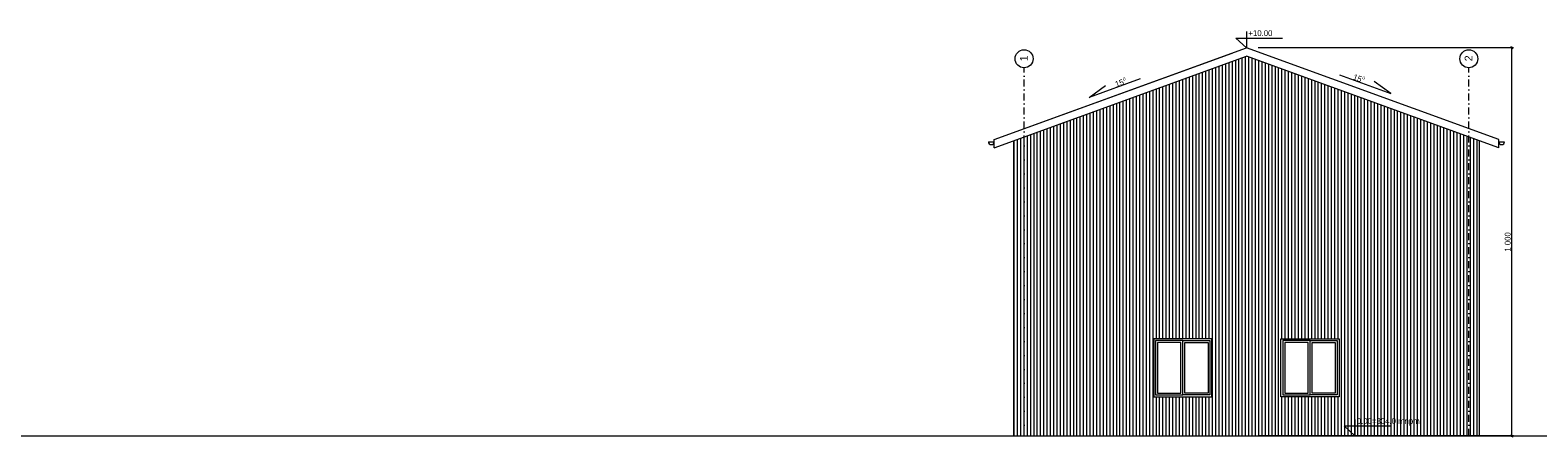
# Model space of a CAD drawing. Header units: millimetres. Extents: x 11479 to 267313, y -37752 to -26280.
# Tile 3 of 4: x 140942 to 179794, y -37752 to -27265. Entities that reach past the tile are written whole.
import ezdxf

# ---------------------------------------------------------------- set-up
doc = ezdxf.new("R2010")
doc.units = ezdxf.units.MM
doc.header["$MEASUREMENT"] = 0
doc.linetypes.add('Kropki i Kreski', pattern=[360, 180, -90, 0, -90])
for name, color, linetype, lineweight in [('Nowe_0_Nr_pióra__1', 7, 'Continuous', 13), ('Nowe_0_Nr_pióra__2', 251, 'Continuous', 13), ('Nowe_299-A Wymiary Opisy_Nr_pióra__1', 7, 'Continuous', 13), ('Nowe_299-A Wymiary Opisy_Nr_pióra__21', 7, 'Continuous', 25), ('Nowe_830-G Teksty Etykiety_Nr_pióra__1', 7, 'Continuous', 13)]:
    doc.layers.add(name, color=color, linetype=linetype, lineweight=lineweight)
doc.layers.add('Nowe_299-A Wymiary Opisy', color=7, linetype='Continuous')
doc.styles.add('STYL_AUTOMATYCZNY_1', font='txt')
doc.dimstyles.new('STYL_AUTOMATYCZNY__1', dxfattribs={"dimtxt": 150, "dimasz": 47.5, "dimexe": 0.18, "dimexo": 300, "dimgap": 0.09, "dimtad": 1, "dimdec": 0, "dimlfac": 0.1, "dimzin": 0, "dimdsep": 46, "dimtxsty": 'STYL_AUTOMATYCZNY_1', "dimblk": 'ARROWHEAD_2', "dimblk1": 'ARROWHEAD_2', "dimblk2": 'ARROWHEAD_2', "dimcen": 0.09, "dimclrd": 7, "dimclre": 7, "dimclrt": 7, "dimadec": 1, "dimazin": 0, "dimtfac": 1, "dimtdec": 4, "dimtmove": 0, "dimatfit": 3, "dimfxl": 0, "dimtolj": 1, "dimtzin": 0, "dimarcsym": 0})

# ---------------------------------------------------------------- blocks, each defined once
blk = doc.blocks.new('*D4')
at = {"layer": 'Nowe_299-A Wymiary Opisy_Nr_pióra__1', "color": 7, "linetype": 'Continuous', "lineweight": 13}
for p, q in [((179170, -27721), (172585, -27721)), ((179123, -27721), (179123, -27690)), ((179123, -37721), (179123, -27721)), ((179170, -37721), (172585, -37721)), ((179123, -37752), (179123, -37721))]:
    blk.add_line(p, q, dxfattribs=at)
at = {"layer": 'Nowe_299-A Wymiary Opisy_Nr_pióra__21', "color": 7, "linetype": 'Continuous', "lineweight": 25}
for p, q in [((179154, -27739), (179092, -27703)), ((179092, -37703), (179154, -37739))]:
    blk.add_line(p, q, dxfattribs=at)
at = {"layer": 'Nowe_299-A Wymiary Opisy_Nr_pióra__1', "color": 7, "lineweight": 13, "insert": (179093, -32977), "char_height": 150, "attachment_point": 7, "rotation": 90, "style": 'STYL_AUTOMATYCZNY_1'}
blk.add_mtext('{\\A1;1\xa0000}', dxfattribs=at)
blk = doc.blocks.new('ARROWHEAD_2')
at = {"color": 0, "linetype": 'Continuous', "lineweight": 0}
for p, q in [((0, 0), (-1, 0)), ((-0.38, -0.66), (0.38, 0.66))]:
    blk.add_line(p, q, dxfattribs=at)

msp = doc.modelspace()

# ---------------------------------------------------------------- hatches: boundary and pattern name
at = {"layer": 'Nowe_0_Nr_pióra__2', "linetype": 'Continuous', "lineweight": 13}
h = msp.add_hatch(dxfattribs=at)
h.set_pattern_fill('Sklejka_0003', color=251, style=0, pattern_type=2)
h.set_pattern_definition([(90, (173199.735, -35010.29), (-85.18665, 0), [])])
h.paths.add_polyline_path([(166285.1, -30117.6), (172285.1, -27933.8), (178285.1, -30117.6), (178285.1, -37721), (166285.1, -37721)])
h.paths.add_polyline_path([(171395.3, -35221), (169895.3, -35221), (169895.3, -36721), (171395.3, -36721)], flags=0)
h.paths.add_polyline_path([(174674.8, -35221), (173174.8, -35221), (173174.8, -36721), (174674.8, -36721)], flags=0)

# ---------------------------------------------------------------- linework, layer by layer
at = {"layer": 'Nowe_0_Nr_pióra__1', "color": 7, "linetype": 'Continuous', "lineweight": 13}
for points in [[(172288.2, -27304.5), (172285.1, -27721), (172012.5, -27469.4), (173216.2, -27469.4)], [(165785.1, -30086.8), (172285.1, -27721)], [(165785.1, -30086.8), (171916.4, -27855.2)], [(165785.1, -30299.6), (172285.1, -27933.8)], [(178785.1, -30086.8), (172285.1, -27721)], [(178785.1, -30299.6), (172285.1, -27933.8)], [(169543.7, -28524.6), (168227.8, -29003.5), (168653, -28691)], [(174686.7, -28421.7), (176002.7, -28900.7), (175577.4, -28588.1)], [(165635.1, -30142.2), (165785.1, -30142.2)], [(165785.1, -30299.6), (165785.1, -30086.8)], [(166285.1, -30117.6), (166285.1, -37721)], [(178285.1, -30117.6), (178285.1, -37721)], [(178785.1, -30299.6), (178785.1, -30086.8)], [(178785.1, -30142.2), (178935.1, -30142.2)], [(175080.2, -37304.5), (175077, -37721), (174804.4, -37469.4), (176008.1, -37469.4)], [(97469.6, -37721), (184365.1, -37721)]]:
    msp.add_lwpolyline(points, dxfattribs=at)
at = {"layer": 'Nowe_0_Nr_pióra__1', "color": 7, "linetype": 'Kropki i Kreski', "lineweight": 13}
for points in [[(166555.1, -37721), (166555.1, -28235.1)], [(178015.1, -37721), (178015.1, -28235.1)]]:
    msp.add_lwpolyline(points, dxfattribs=at)
at = {"layer": 'Nowe_0_Nr_pióra__1', "color": 7, "linetype": 'Continuous', "lineweight": 13}
for points in [[(171395.3, -36721), (171395.3, -35221), (169895.3, -35221), (169895.3, -36721)], [(170645.3, -35271), (169945.3, -35271), (169945.3, -36671), (170645.3, -36671)], [(170595.3, -35321), (169995.3, -35321), (169995.3, -36621), (170595.3, -36621)], [(170645.3, -35271), (171345.3, -35271), (171345.3, -36671), (170645.3, -36671)], [(170695.3, -35321), (171295.3, -35321), (171295.3, -36621), (170695.3, -36621)], [(173174.8, -36721), (173174.8, -35221), (174674.8, -35221), (174674.8, -36721)], [(173924.8, -35271), (173224.8, -35271), (173224.8, -36671), (173924.8, -36671)], [(173874.8, -35321), (173274.8, -35321), (173274.8, -36621), (173874.8, -36621)], [(173924.8, -35271), (174624.8, -35271), (174624.8, -36671), (173924.8, -36671)], [(173974.8, -35321), (174574.8, -35321), (174574.8, -36621), (173974.8, -36621)]]:
    msp.add_lwpolyline(points, close=True, dxfattribs=at)
for centre in [(166555.1, -28003.4), (178015.1, -28003.4)]:
    msp.add_circle(centre, 231.7, dxfattribs=at)
for centre in [(165710.1, -30142.2), (178860.1, -30142.2)]:
    msp.add_arc(centre, 75, 180, 0, dxfattribs=at)

# ---------------------------------------------------------------- texts
at = {"layer": 'Nowe_830-G Teksty Etykiety_Nr_pióra__1', "color": 7, "linetype": 'Continuous', "lineweight": 13, "char_height": 150, "attachment_point": 1, "style": 'STYL_AUTOMATYCZNY_1'}
for s, insert in [('{\\A1;+10.00}', (172334.9, -27267.9)), ('{\\A1;0.00=304.0 mnpm}', (175126.8, -37267.9))]:
    msp.add_mtext(s, dxfattribs=dict(at, insert=insert))
at = {"layer": 'Nowe_830-G Teksty Etykiety_Nr_pióra__1', "color": 7, "linetype": 'Continuous', "lineweight": 13, "style": 'STYL_AUTOMATYCZNY_1'}
for s, insert, char_height, attachment_point, rotation in [('{\\A1;1}', (166448.1, -28065.7), 200, 1, 90), ('{\\A1;2}', (177908.1, -28065.7), 200, 1, 90), ('{\\A1;15{\\A1;\\H0.66000x;\\So^  ;}}', (168865.9, -28556.9), 150, 1, 20), ('{\\A1;15{\\A1;\\H0.66000x;\\So^  ;}}', (175364.5, -28454), 150, 3, 340)]:
    msp.add_mtext(s, dxfattribs=dict(at, insert=insert, char_height=char_height, attachment_point=attachment_point, rotation=rotation))

# ---------------------------------------------------------------- dimensions: what is measured, and where the dimension line sits
at = {"layer": 'Nowe_299-A Wymiary Opisy', "color": 7, "linetype": 'Continuous', "lineweight": 13}
dim = msp.add_linear_dim(base=(179123, -27721), p1=(172285.1, -37721), p2=(172285.1, -27721), angle=90, dimstyle='STYL_AUTOMATYCZNY__1', dxfattribs=at)
dim.commit()
dim.dimension.update_dxf_attribs({"geometry": '*D4', "text_midpoint": (179018, -32719.8), "dimtype": 160, "text_rotation": 90})

doc.saveas('drawing.dxf')
